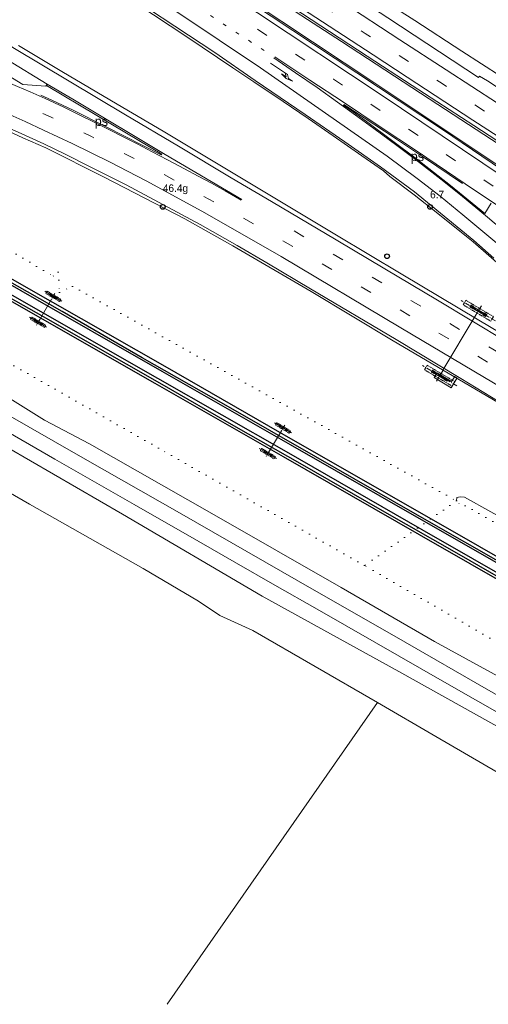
# Model space of a CAD drawing. Header units: metres. Extents: x 83575 to 86200, y 450600 to 453750.
# Tile 86 of 94: x 85829 to 85953, y 452700 to 452961. Entities that reach past the tile are written whole.
import ezdxf
from ezdxf.enums import TextEntityAlignment as Align

# ---------------------------------------------------------------- set-up
doc = ezdxf.new("R2010")
doc.units = ezdxf.units.M
for name, pattern in [('13strp', [4, 1, -3]), ('39strp', [12, 3, -9]), ('bhgrns', [2, 0, -2]), ('CENTER', [2, 1.25, -0.25, 0.25, -0.25]), ('DASHED2', [0.375, 0.25, -0.125])]:
    doc.linetypes.add(name, pattern=pattern)
for name, color, linetype, lineweight in [('bw-bs-portaal', 253, 'Continuous', 18), ('bw-bs-uithouder spoor', 253, 'Continuous', 18), ('gr-bs-geleiderail', 253, 'geleiderail', 18), ('gw-bs-grondwerklijn', 253, 'Continuous', 18), ('kd-bs-bhgrns', 253, 'bhgrns', 18), ('mk-bs-13streep 0.45', 253, '13strp', 18), ('mk-bs-39streep 0.15', 253, '39strp', 18), ('mk-bs-pijlre750', 253, 'Continuous', 18), ('mk-bs-streep 0.15', 253, 'Continuous', 18), ('mk-bs-verdrijfstrp', 253, 'Continuous', 18), ('mk-bs-vlakmark', 253, 'Continuous', 18), ('og-bs-spoor NS', 253, 'Continuous', 25), ('vh-bs-randverharding', 253, 'Continuous', 18), ('wm-bs-hectometerbord text', 253, 'Continuous', 18)]:
    doc.layers.add(name, color=color, linetype=linetype, lineweight=lineweight)
doc.styles.add('rtw_iso', font='iso-rtw.shx')
doc.linetypes.add('geleiderail', pattern='A,2,-1,[175,RTW.shx,S=0.5,R=0,X=0,Y=0],-1', length=4)

# ---------------------------------------------------------------- blocks, each defined once
blk = doc.blocks.new('poer SB40-flat-31')
h = blk.add_hatch()
h.set_pattern_fill('ACET-2D-ANSI31', color=252, scale=0.5, angle=149.7721, style=0)
h.set_pattern_definition([(194.77214566, (-85837.4851, -452887.6832), (0.4047739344, -1.5350290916), [])])
h.paths.add_polyline_path([(0.94, -0.55), (-0.94, 0.55), (-1.03, 0.4), (0.85, -0.7)])
at = {"layer": 'bw-bs-uithouder spoor', "linetype": 'CENTER'}
for points in [[(-2.31, 1.25), (2.22, -1.4)], [(0.38, 0.66), (-0.47, -0.81)]]:
    blk.add_lwpolyline(points, dxfattribs=at)
at = {"layer": 'bw-bs-uithouder spoor', "linetype": 'DASHED2'}
blk.add_lwpolyline([(1.97, -0.84), (-1.7, 1.3), (-2.06, 0.69), (1.62, -1.45)], close=True, dxfattribs=at)
at = {"layer": 'bw-bs-uithouder spoor', "linetype": 'CENTER'}
for points in [[(-0.66, 0.46), (-0.81, 0.2), (-1.16, 0.4), (-1.01, 0.66), (-0.66, 0.46)], [(1.07, -0.55), (0.92, -0.81), (0.57, -0.61), (0.72, -0.35), (1.07, -0.55)]]:
    blk.add_lwpolyline(points, close=True, dxfattribs=at)
at = {"layer": 'bw-bs-uithouder spoor', "linetype": 'Continuous'}
blk.add_lwpolyline([(-0.94, 0.55), (-1.03, 0.4), (0.85, -0.7), (0.94, -0.55)], close=True, dxfattribs=at)
blk = doc.blocks.new('poer SB40-flat-32')
h = blk.add_hatch()
h.set_pattern_fill('ACET-2D-ANSI31', color=252, scale=0.5, angle=149.7721, style=0)
h.set_pattern_definition([(194.77214566, (-85833.474, -452880.799), (0.4047739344, -1.5350290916), [])])
h.paths.add_polyline_path([(0.94, -0.55), (-0.94, 0.55), (-1.03, 0.4), (0.85, -0.7)])
at = {"layer": 'bw-bs-uithouder spoor', "linetype": 'CENTER'}
for points in [[(-2.31, 1.25), (2.22, -1.4)], [(0.38, 0.66), (-0.47, -0.81)]]:
    blk.add_lwpolyline(points, dxfattribs=at)
at = {"layer": 'bw-bs-uithouder spoor', "linetype": 'DASHED2'}
blk.add_lwpolyline([(1.97, -0.84), (-1.7, 1.3), (-2.06, 0.69), (1.62, -1.45)], close=True, dxfattribs=at)
at = {"layer": 'bw-bs-uithouder spoor', "linetype": 'CENTER'}
for points in [[(-0.66, 0.46), (-0.81, 0.2), (-1.16, 0.4), (-1.01, 0.66), (-0.66, 0.46)], [(1.07, -0.55), (0.92, -0.81), (0.57, -0.61), (0.72, -0.35), (1.07, -0.55)]]:
    blk.add_lwpolyline(points, close=True, dxfattribs=at)
at = {"layer": 'bw-bs-uithouder spoor', "linetype": 'Continuous'}
blk.add_lwpolyline([(-0.94, 0.55), (-1.03, 0.4), (0.85, -0.7), (0.94, -0.55)], close=True, dxfattribs=at)
blk = doc.blocks.new('poer SB40-flat-33')
h = blk.add_hatch()
h.set_pattern_fill('ACET-2D-ANSI31', color=252, scale=0.5, angle=149.4888, style=0)
h.set_pattern_definition([(194.48875236, (-85898.3109, -452852.8041), (0.397176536, -1.537012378), [])])
h.paths.add_polyline_path([(0.94, -0.55), (-0.94, 0.55), (-1.03, 0.4), (0.85, -0.7)])
at = {"layer": 'bw-bs-uithouder spoor', "linetype": 'CENTER'}
for points in [[(-2.31, 1.26), (2.22, -1.41)], [(0.39, 0.66), (-0.48, -0.81)]]:
    blk.add_lwpolyline(points, dxfattribs=at)
at = {"layer": 'bw-bs-uithouder spoor', "linetype": 'DASHED2'}
blk.add_lwpolyline([(1.96, -0.85), (-1.7, 1.31), (-2.05, 0.7), (1.61, -1.46)], close=True, dxfattribs=at)
at = {"layer": 'bw-bs-uithouder spoor', "linetype": 'CENTER'}
for points in [[(-0.66, 0.46), (-0.81, 0.2), (-1.15, 0.4), (-1, 0.66), (-0.66, 0.46)], [(1.07, -0.56), (0.91, -0.81), (0.57, -0.61), (0.72, -0.35), (1.07, -0.56)]]:
    blk.add_lwpolyline(points, close=True, dxfattribs=at)
at = {"layer": 'bw-bs-uithouder spoor', "linetype": 'Continuous'}
blk.add_lwpolyline([(-0.94, 0.55), (-1.03, 0.4), (0.85, -0.7), (0.94, -0.55)], close=True, dxfattribs=at)
blk = doc.blocks.new('poer SB40-flat-34')
h = blk.add_hatch()
h.set_pattern_fill('ACET-2D-ANSI31', color=252, scale=0.5, angle=149.4888, style=0)
h.set_pattern_definition([(194.48875236, (-85894.301, -452845.9997), (0.397176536, -1.537012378), [])])
h.paths.add_polyline_path([(0.94, -0.55), (-0.94, 0.55), (-1.03, 0.4), (0.85, -0.7)])
at = {"layer": 'bw-bs-uithouder spoor', "linetype": 'CENTER'}
for points in [[(-2.31, 1.26), (2.22, -1.41)], [(0.39, 0.66), (-0.48, -0.81)]]:
    blk.add_lwpolyline(points, dxfattribs=at)
at = {"layer": 'bw-bs-uithouder spoor', "linetype": 'DASHED2'}
blk.add_lwpolyline([(1.96, -0.85), (-1.7, 1.31), (-2.05, 0.7), (1.61, -1.46)], close=True, dxfattribs=at)
at = {"layer": 'bw-bs-uithouder spoor', "linetype": 'CENTER'}
for points in [[(-0.66, 0.46), (-0.81, 0.2), (-1.15, 0.4), (-1, 0.66), (-0.66, 0.46)], [(1.07, -0.56), (0.91, -0.81), (0.57, -0.61), (0.72, -0.35), (1.07, -0.56)]]:
    blk.add_lwpolyline(points, close=True, dxfattribs=at)
at = {"layer": 'bw-bs-uithouder spoor', "linetype": 'Continuous'}
blk.add_lwpolyline([(-0.94, 0.55), (-1.03, 0.4), (0.85, -0.7), (0.94, -0.55)], close=True, dxfattribs=at)
blk = doc.blocks.new('poer SB40-flat-45')
h = blk.add_hatch()
h.set_pattern_fill('ACET-2D-ANSI31', color=252, angle=329.2742, style=0)
h.set_pattern_definition([(14.274216, (-85949.8796, -452883.6266), (-0.782837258, 3.076977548), [])])
h.paths.add_polyline_path([(-1.88, 1.11), (1.88, -1.11), (2.05, -0.81), (-1.7, 1.42)])
at = {"layer": 'bw-bs-portaal', "linetype": 'CENTER'}
for points in [[(4.6, -2.53), (-4.42, 2.83)], [(-0.78, -1.31), (0.96, 1.61)]]:
    blk.add_lwpolyline(points, dxfattribs=at)
at = {"layer": 'bw-bs-portaal', "linetype": 'DASHED2'}
blk.add_lwpolyline([(-3.92, 1.72), (3.39, -2.62), (4.1, -1.42), (-3.21, 2.92)], close=True, dxfattribs=at)
at = {"layer": 'bw-bs-portaal', "linetype": 'CENTER'}
for points in [[(-2.13, 1.12), (-1.82, 1.63), (-1.13, 1.23), (-1.44, 0.71), (-2.13, 1.12)], [(1.31, -0.92), (1.62, -0.41), (2.31, -0.82), (2, -1.33), (1.31, -0.92)]]:
    blk.add_lwpolyline(points, close=True, dxfattribs=at)
at = {"layer": 'bw-bs-portaal', "linetype": 'Continuous'}
blk.add_lwpolyline([(1.88, -1.11), (2.05, -0.81), (-1.7, 1.42), (-1.88, 1.11)], close=True, dxfattribs=at)
blk = doc.blocks.new('poer SB40-flat-46')
h = blk.add_hatch()
h.set_pattern_fill('ACET-2D-ANSI31', color=252, angle=329.2742, style=0)
h.set_pattern_definition([(14.274216, (-85939.6476, -452866.4116), (-0.782837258, 3.076977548), [])])
h.paths.add_polyline_path([(-1.88, 1.11), (1.88, -1.11), (2.05, -0.81), (-1.7, 1.42)])
at = {"layer": 'bw-bs-portaal', "linetype": 'CENTER'}
for points in [[(4.6, -2.53), (-4.42, 2.83)], [(-0.78, -1.31), (0.96, 1.61)]]:
    blk.add_lwpolyline(points, dxfattribs=at)
at = {"layer": 'bw-bs-portaal', "linetype": 'DASHED2'}
blk.add_lwpolyline([(-3.92, 1.72), (3.39, -2.62), (4.1, -1.42), (-3.21, 2.92)], close=True, dxfattribs=at)
at = {"layer": 'bw-bs-portaal', "linetype": 'CENTER'}
for points in [[(-2.13, 1.12), (-1.82, 1.63), (-1.13, 1.23), (-1.44, 0.71), (-2.13, 1.12)], [(1.31, -0.92), (1.62, -0.41), (2.31, -0.82), (2, -1.33), (1.31, -0.92)]]:
    blk.add_lwpolyline(points, close=True, dxfattribs=at)
at = {"layer": 'bw-bs-portaal', "linetype": 'Continuous'}
blk.add_lwpolyline([(1.88, -1.11), (2.05, -0.81), (-1.7, 1.42), (-1.88, 1.11)], close=True, dxfattribs=at)
blk = doc.blocks.new('dtbattr-r-flat-13')
at = {"layer": 'mk-bs-vlakmark', "style": 'rtw_iso'}
blk.add_attdef('TAG', text='', height=2.5, dxfattribs=at).set_placement((0, 0), align=Align.MIDDLE_CENTER)
blk = doc.blocks.new('dtbattr-r-flat-20')
at = {"layer": 'mk-bs-vlakmark', "style": 'rtw_iso'}
blk.add_attdef('TAG', text='', height=2.5, dxfattribs=at).set_placement((0, 0), align=Align.MIDDLE_CENTER)
blk = doc.blocks.new('pijlr-flat-47')
at = {"layer": 'mk-bs-pijlre750'}
for p, q in [((0, 0), (4.52, -3.05)), ((2.9, -2.86), (4.1, -3.67)), ((4.14, -4.06), (2.9, -2.86)), ((4.1, -3.67), (3.9, -2.63)), ((5.8, -4.82), (4.14, -4.06)), ((4.72, -4.09), (4.52, -3.05)), ((5.8, -4.82), (4.72, -4.09))]:
    blk.add_line(p, q, dxfattribs=at)
blk = doc.blocks.new('HMP1-flat-156')
at = {"color": 253}
blk.add_circle((0, 0), 0.625, dxfattribs=at)
blk = doc.blocks.new('HMP1-flat-166')
at = {"color": 253}
blk.add_circle((0, 0), 0.625, dxfattribs=at)
blk = doc.blocks.new('HMP1-flat-167')
at = {"color": 253}
blk.add_circle((0, 0), 0.625, dxfattribs=at)

msp = doc.modelspace()

# ---------------------------------------------------------------- linework, layer by layer
at = {"layer": 'bw-bs-portaal', "flags": 128}
msp.add_lwpolyline([(85949.1, 452882.32), (85940.61, 452868.02)], dxfattribs=at)
at = {"layer": 'bw-bs-uithouder spoor'}
for points in [[(85837.01, 452886.87), (85833.86, 452881.46)], [(85897.83, 452852), (85894.69, 452846.66)]]:
    msp.add_lwpolyline(points, dxfattribs=at)
at = {"layer": 'gr-bs-geleiderail', "flags": 128}
for points in [[(86137.77, 452827.61), (86129.87, 452832.47), (86120.81, 452838.22), (86109.62, 452845.5), (86097.45, 452853.47), (86086.18, 452860.72), (86069.41, 452871.58), (86053.79, 452881.8), (86034.82, 452894.29), (86011.42, 452909.57), (85988.06, 452924.96), (85961.26, 452942.48), (85945.62, 452952.57), (85933.12, 452960.7), (85913.15, 452973.5), (85891.88, 452987.36), (85873.74, 452999.21), (85857.65, 453009.63), (85849.21, 453015.06)], [(86129.62, 452813.83), (86121.09, 452819.4), (86101.02, 452832.48), (86078.62, 452847.12), (86047.5, 452867.59), (86021.87, 452884.41), (85996.19, 452901.28), (85969.45, 452918.75), (85939.26, 452938.39), (85913.72, 452955.12), (85892.51, 452969), (85865.59, 452986.57), (85841.52, 453002.23)], [(86126.18, 452808), (86101.19, 452824.1), (86060, 452851.33), (86024.42, 452875.38), (85991.22, 452897.91), (85956.26, 452921.54), (85946.15, 452928.33), (85922.61, 452944.13), (85889.55, 452965.96), (85864.85, 452982.29), (85839.49, 452998.84)], [(85926.55, 452919.34), (85924.84, 452920.86), (85919.14, 452924.84), (85911.55, 452930.14), (85904.94, 452934.73), (85898.28, 452939.2), (85890.53, 452944.42), (85885.02, 452948.18), (85872.81, 452956.38), (85855.19, 452968.15), (85835.24, 452981.37), (85830.78, 452984.31)], [(85956.53, 452858.64), (85927.4, 452875.81), (85905.75, 452888.86), (85884.98, 452900.95), (85872.26, 452908.16), (85850.92, 452919.18), (85835.51, 452926.95), (85829.42, 452929.61), (85824.66, 452931.78), (85817.2, 452934.86), (85812.26, 452936.83), (85808.65, 452938.27), (85804.85, 452939.6), (85804.11, 452939.83)], [(85926.55, 452919.34), (85932.95, 452914.54), (85939.26, 452909.57), (85945.52, 452904.55), (85948.59, 452902.04), (85957.59, 452894.17), (85966.48, 452886.04), (85968.2, 452884.55), (85969.9, 452883.04), (85971.9, 452881.19), (85973.87, 452879.31), (85976.16, 452877.04), (85978.4, 452874.74), (85980.62, 452872.41), (85980.86, 452872.15), (85983.13, 452869.71), (85985.37, 452867.25), (85987.6, 452864.76), (85987.99, 452864.32), (85991.08, 452860.77), (85994.15, 452857.21), (85995.24, 452855.94), (86000.68, 452849.64), (86007.19, 452842.05), (86013.7, 452834.45), (86020.2, 452826.85), (86026.7, 452819.26), (86033.22, 452811.68), (86033.92, 452810.86), (86039.74, 452804.09), (86043.48, 452799.8), (86046.35, 452796.59), (86049.71, 452792.88), (86053.08, 452789.19), (86053.91, 452788.28), (86059.84, 452781.82)]]:
    msp.add_lwpolyline(points, dxfattribs=at)
at = {"layer": 'gw-bs-grondwerklijn'}
for points in [[(86106.75, 452700), (86100.46, 452704.2), (86092.95, 452708.4), (86088.75, 452709.94), (86079.42, 452715.53), (86049.74, 452732.92), (86019.42, 452750.35), (85984.61, 452770.05), (85974.05, 452775.43), (85958.83, 452784.89), (85938.34, 452796.15), (85938.34, 452796.14), (85913.68, 452810.41), (85879.43, 452830.02), (85847.06, 452848.56), (85835.12, 452854.76), (85825.95, 452860.49), (85794.28, 452878.82), (85763.54, 452896.09), (85750, 452903.93)], [(85750, 452890.5), (85781.38, 452872.49), (85819.16, 452851.12), (85855.78, 452829.92), (85892.77, 452808.17), (85928.88, 452788.2), (85969.21, 452765.64), (86011, 452741.88), (86011.01, 452741.88), (86050.49, 452719.33), (86085.37, 452700)], [(85944.15, 452833.4), (85944.27, 452834.32), (85945.13, 452834.45), (85946.35, 452834.38), (85981.17, 452814.93), (86002.28, 452803.06), (86002.83, 452802.67), (86008.1, 452799.41), (86021.87, 452791.48), (86021.9, 452791.48), (86026.66, 452788.42), (86055.59, 452771.61), (86058.71, 452770.43), (86061.3, 452769.98), (86063.9, 452769.19), (86064.18, 452768.64), (86064.36, 452766.86), (86058.34, 452768.23)]]:
    msp.add_lwpolyline(points, dxfattribs=at)
at = {"layer": 'kd-bs-bhgrns'}
msp.add_line((85944.15, 452833.4), (85919.85, 452816.25), dxfattribs=at)
for points in [[(85750, 452944.92), (85837.43, 452892.93), (85838.78, 452894), (85839.05, 452888.62), (85842.54, 452890.24), (85944.15, 452833.4)], [(85919.85, 452816.25), (85865.33, 452847.35), (85783.42, 452894.08), (85750, 452913.18)], [(85944.15, 452833.4), (85944.83, 452832.71), (85946.47, 452832.13), (85998.71, 452802.35), (86058.34, 452768.23)], [(86123.04, 452700), (86110.4, 452707.84), (86081.35, 452723.45), (86000, 452770.11), (85958.47, 452793.89), (85919.85, 452816.25)]]:
    msp.add_lwpolyline(points, dxfattribs=at)
at = {"layer": 'mk-bs-13streep 0.45', "flags": 128}
msp.add_lwpolyline([(85893.3, 452952.72), (85882.5, 452959.75), (85855.45, 452977.58), (85834.79, 452991.01)], dxfattribs=at)
at = {"layer": 'mk-bs-39streep 0.15', "flags": 128}
for points in [[(86132.42, 452818.56), (86115.48, 452829.58), (86102.8, 452837.87), (86084.85, 452849.66), (86072.35, 452857.79), (86051.93, 452871.17), (86031.62, 452884.4), (86011.33, 452897.71), (85991.04, 452910.93), (85970.85, 452924.11), (85940.39, 452943.99), (85919.99, 452957.29), (85899.47, 452970.73), (85879.27, 452983.97), (85851.3, 453002.19), (85844.25, 453006.78)], [(86123.3, 452803.13), (86093.79, 452822.53), (86073.25, 452836.11), (86053.06, 452849.54), (86032.68, 452863.25), (86013.65, 452876.24), (85991.64, 452891.28), (85971.66, 452904.82), (85954.1, 452916.7), (85934.13, 452930.11), (85911.66, 452945.11), (85891.41, 452958.47), (85863.7, 452976.73), (85841.3, 452991.4), (85836.78, 452994.32)], [(85962.73, 452864.02), (85935.84, 452880.07), (85912.76, 452893.78), (85890.56, 452906.79), (85871.23, 452917.46), (85858.19, 452924.47), (85847.6, 452929.94), (85836.87, 452935.08), (85826.13, 452939.83), (85817.57, 452943.26), (85814.78, 452944.28), (85808.09, 452946.48)], [(85965.62, 452866.52), (85927.35, 452889.39), (85893.89, 452909.26)]]:
    msp.add_lwpolyline(points, dxfattribs=at)
at = {"layer": 'mk-bs-streep 0.15', "flags": 128}
for points in [[(86134.25, 452821.65), (86124.16, 452828.2), (86112.25, 452835.97), (86098.93, 452844.69), (86087.64, 452852.09), (86073.17, 452861.57), (86059.6, 452870.47), (86047.15, 452878.59), (86030.31, 452889.59), (86013.31, 452900.71), (86000.36, 452909.16), (85988.88, 452916.68), (85976.69, 452924.61), (85966.91, 452930.99), (85955.02, 452938.76), (85941.46, 452947.59), (85929.19, 452955.59), (85914.06, 452965.49), (85896.8, 452976.82), (85874.62, 452991.29), (85854.38, 453004.49), (85846.09, 453009.85)], [(86130.57, 452815.43), (86116.52, 452824.56), (86104.6, 452832.39), (86092.01, 452840.61), (86081.18, 452847.72), (86069.79, 452855.17), (86058.04, 452862.83), (86043.52, 452872.37), (86027.72, 452882.67), (86013.23, 452892.11), (86000.73, 452900.27), (85989.36, 452907.69), (85976.63, 452915.99), (85963.39, 452924.62), (85948.49, 452934.31), (85931.15, 452945.66), (85922.17, 452951.56), (85910.48, 452959.2), (85898.35, 452967.11), (85886.25, 452975.03), (85874.33, 452982.86), (85860.81, 452991.7), (85848.67, 452999.58), (85842.38, 453003.67)], [(86125.14, 452806.24), (86099.25, 452823.22), (86080.04, 452835.9), (86055.62, 452852.16), (86031.95, 452868.19), (86009.02, 452883.76), (85982.84, 452901.49), (85956.57, 452919.28), (85924.24, 452941.02), (85891.51, 452962.68), (85867.22, 452978.73), (85838.59, 452997.33)], [(85957.02, 452899.89), (85945.9, 452909.19), (85939.85, 452914.13), (85933.81, 452918.82), (85925.87, 452924.73), (85892.31, 452948.13), (85859.2, 452970.38), (85832.83, 452987.73)], [(85968.51, 452869.02), (85957.37, 452875.67), (85939.13, 452886.55), (85925.22, 452894.85), (85912.3, 452902.53), (85895.25, 452912.69), (85884.58, 452919.03), (85870.6, 452927.35), (85856.55, 452935.7), (85841.64, 452944.58), (85827.22, 452953.26), (85816.21, 452960.01)], [(85896.06, 452951.07), (85905.35, 452944.88), (85914.25, 452939.01), (85923.68, 452932.72), (85933.88, 452925.95), (85946.51, 452917.4), (85955.05, 452911.65), (85966.93, 452903.63), (85982.85, 452892.83), (86000.66, 452880.72), (86019.03, 452868.19), (86037.04, 452855.98), (86052.43, 452845.58), (86071.22, 452833.09), (86082.88, 452825.4), (86105.67, 452810.36), (86121.43, 452799.97)], [(85887.22, 452913.1), (85885.69, 452914.01), (85882.98, 452915.52), (85879.35, 452917.56), (85875.81, 452919.45), (85872.18, 452921.41), (85867.67, 452923.79), (85863.65, 452925.89), (85859.63, 452927.97), (85855.97, 452929.84), (85852.37, 452931.71), (85848.62, 452933.57), (85844.14, 452935.8), (85840.23, 452937.72), (85835.32, 452939.98), (85831.35, 452941.77), (85827.96, 452943.23), (85824.44, 452944.67), (85820.2, 452946.37), (85814.93, 452948.3), (85810.13, 452949.88)], [(85895.86, 452950.8), (85901.57, 452946.86), (85907.26, 452942.9), (85912.66, 452939.04), (85917.43, 452935.6), (85922.3, 452932.07), (85928.38, 452927.57), (85933.37, 452923.82), (85940.06, 452918.64), (85945.26, 452914.46), (85952.41, 452908.56), (85959.44, 452902.58)], [(85887.32, 452913.23), (85867.1, 452925.21), (85842.58, 452939.82), (85835.83, 452943.85)], [(85959.61, 452861.31), (85929.44, 452879.28), (85897.76, 452898.12), (85877.56, 452909.77), (85867.07, 452915.49), (85862.01, 452918.19), (85852.3, 452923.23), (85842.44, 452928.09), (85834.88, 452931.66), (85829.97, 452933.95), (85825.2, 452936.05), (85820.51, 452937.94), (85815.68, 452939.89), (85810.47, 452941.6), (85806.01, 452943)]]:
    msp.add_lwpolyline(points, dxfattribs=at)
at = {"layer": 'mk-bs-verdrijfstrp', "flags": 128}
msp.add_lwpolyline([(85814.4, 452956.89), (85835.83, 452943.85), (85835.49, 452943.29), (85829.38, 452943.77), (85814.94, 452952.59), (85812.63, 452953.95)], dxfattribs=at)
at = {"layer": 'mk-bs-vlakmark', "flags": 128}
for points in [[(85835.66, 452943.47), (85848.96, 452935.53), (85860.13, 452928.88), (85866.17, 452925.28), (85866.03, 452925.09), (85851.46, 452932.55), (85842.7, 452936.95), (85837.07, 452939.61), (85834.18, 452940.93)], [(85953.38, 452912.3), (85951.67, 452909.55), (85942.63, 452917), (85933.57, 452924.06), (85926.98, 452929), (85920.33, 452933.89), (85916.79, 452936.48), (85914.3, 452938.27), (85914.4, 452938.46), (85925.11, 452931.37), (85935.43, 452924.49), (85945.74, 452917.49)]]:
    msp.add_lwpolyline(points, dxfattribs=at)
at = {"layer": 'og-bs-spoor NS', "flags": 128}
for points in [[(86086.76, 452741.39), (86059.62, 452757), (86014.27, 452782.97), (85977.08, 452804.25), (85936.2, 452827.65), (85900.25, 452848.27), (85866.23, 452867.69), (85828.98, 452889.04), (85787.79, 452912.62)], [(86087.55, 452742.65), (86060.34, 452758.22), (86014.98, 452784.19), (85977.79, 452805.47), (85936.92, 452828.87), (85900.97, 452849.48), (85867.04, 452868.99), (85829.77, 452890.3), (85788.56, 452913.91)], [(86084.9, 452738.17), (86057.77, 452753.78), (86012.42, 452779.75), (85975.24, 452801.02), (85934.36, 452824.42), (85898.41, 452845.04), (85864.39, 452864.46), (85827.14, 452885.82), (85785.88, 452909.43)], [(86085.67, 452739.5), (86058.54, 452755.11), (86013.19, 452781.08), (85976, 452802.35), (85935.12, 452825.75), (85899.18, 452846.37), (85865.16, 452865.79), (85827.9, 452887.15), (85786.67, 452910.75)]]:
    msp.add_lwpolyline(points, dxfattribs=at)
at = {"layer": 'og-bs-spoor NS'}
for points in [[(86160.64, 452700), (86142.94, 452710.23), (86117, 452724.96), (86094.09, 452738.07), (86071.83, 452750.74), (86047.32, 452764.75), (85991.56, 452796.67), (85960.14, 452814.63), (85932.65, 452830.34), (85906.93, 452845.04), (85882.62, 452859.06), (85861.02, 452871.29), (85839.79, 452883.57), (85818.67, 452895.52)], [(85817.06, 452892.26), (85832.94, 452883.33), (85847.32, 452875.06), (85866.17, 452864.32), (85885.17, 452853.38), (85903.37, 452843.04), (85923.87, 452831.24), (85944.85, 452819.28), (85963.35, 452808.58), (85983.75, 452796.87), (86004.13, 452785.17), (86023.3, 452774.3), (86046.92, 452760.59), (86073.36, 452745.6), (86096.29, 452732.54), (86116.39, 452720.94), (86137.29, 452708.97), (86153.02, 452700)]]:
    msp.add_lwpolyline(points, dxfattribs=at)
at = {"layer": 'vh-bs-randverharding'}
msp.add_line((85867.58, 452700), (85923.26, 452780), dxfattribs=at)
for points in [[(85984.2, 452909.67), (85962.98, 452923.57), (85948.74, 452932.86), (85932.46, 452943.48), (85920.55, 452951.24), (85893.44, 452969.05), (85892.23, 452969.86), (85873.25, 452982.04), (85846.83, 452999.11), (85821.62, 453015.53), (85817.08, 453018.46)], [(85954.09, 452897.68), (85948.8, 452902.38), (85940.9, 452908.86), (85933.08, 452915.25), (85924.05, 452921.94), (85914.66, 452928.54), (85904.12, 452935.8), (85890.92, 452944.83), (85880.2, 452952.19), (85852.03, 452970.86), (85830.09, 452985.35), (85805.94, 453000.99)], [(85898.61, 452979.46), (85926, 452961.38), (85950, 452945.63), (85950.29, 452945.98), (85952.43, 452944.73), (85954.72, 452943.17), (85972.17, 452931.78), (85990.28, 452919.93)], [(85889.36, 452965.67), (85940.46, 452931.8), (85979.62, 452905.19), (85980.99, 452904.26)], [(85828.23, 452954.06), (85839.7, 452947.2), (85854.34, 452938.51), (85866.51, 452931.37), (85885.96, 452919.7), (85912.45, 452903.79), (85929.53, 452893.59), (85950.06, 452881.32), (85967.92, 452870.66)], [(85955.52, 452859.68), (85945.31, 452865.81), (85928.19, 452876.19), (85905.56, 452889.62), (85893.99, 452896.47), (85886.12, 452901.08), (85876.36, 452906.61), (85856.74, 452917.11), (85847.57, 452921.75), (85840.41, 452925.35), (85834.94, 452928), (85829.08, 452930.7), (85824.01, 452932.93)], [(85750, 452899.34), (85771.37, 452887.09), (85809.58, 452865.21), (85845.24, 452844.83), (85870.83, 452830.2), (85902.4, 452812.1), (85930.58, 452795.96), (85952.08, 452783.61), (85978.21, 452768.65), (86004.78, 452753.52), (86023.02, 452743.1), (86044.46, 452730.83), (86074.44, 452713.67), (86093.21, 452702.89), (86098.26, 452700)], [(86063.19, 452700), (86050.34, 452707.16), (86032.66, 452718.07), (86010.55, 452729.9), (85991.87, 452741.1), (85979.52, 452747.74), (85968.82, 452754.08), (85954.99, 452761.55), (85938.72, 452770.93), (85923.26, 452780), (85890.24, 452799.09), (85881.57, 452803.01), (85875.93, 452806.83), (85861.23, 452815.5), (85831.18, 452832.53), (85789.88, 452856.34), (85760.06, 452873.56), (85750, 452879.33)], [(85939.05, 452867.34), (85942.9, 452865.04), (85943.71, 452866.4), (85944.36, 452866.01), (85942.79, 452863.38), (85938.29, 452866.07), (85939.05, 452867.34)], [(86090.21, 452700), (86082.23, 452704.57), (86064.23, 452714.84), (86057.07, 452718.97), (86041.04, 452728.2), (86024.67, 452737.53), (86006.55, 452747.91), (85990.49, 452757.03), (85975.55, 452765.58), (85959.29, 452774.9), (85940.41, 452785.72), (85923, 452795.68), (85907.34, 452804.67), (85896.08, 452811.1), (85885.98, 452816.93), (85875.99, 452822.6), (85858.88, 452832.47), (85837.87, 452844.46), (85822.03, 452853.56)]]:
    msp.add_lwpolyline(points, dxfattribs=at)

# ---------------------------------------------------------------- block references
for name, p in [('pijlr-flat-47', (85894.97, 452949.41)), ('HMP1-flat-156', (85866.44, 452911.28)), ('HMP1-flat-167', (85937.19, 452911.29)), ('HMP1-flat-166', (85925.8, 452898.21)), ('poer SB40-flat-31', (85837.49, 452887.68)), ('poer SB40-flat-45', (85949.88, 452883.63)), ('poer SB40-flat-32', (85833.47, 452880.8)), ('poer SB40-flat-46', (85939.65, 452866.41)), ('poer SB40-flat-33', (85898.31, 452852.8)), ('poer SB40-flat-34', (85894.3, 452846))]:
    msp.add_blockref(name, p)
for name, p in [('dtbattr-r-flat-13', (85850.18, 452934)), ('dtbattr-r-flat-20', (85933.84, 452924.7))]:
    msp.add_blockref(name, p).add_auto_attribs({'TAG': 'ps'})

# ---------------------------------------------------------------- texts
at = {"layer": 'wm-bs-hectometerbord text', "style": 'rtw_iso'}
for s, p in [('46.4g', (85866.44, 452914.67)), ('6.7', (85937.19, 452912.98))]:
    msp.add_text(s, height=2, dxfattribs=at).set_placement(p, align=Align.BOTTOM_LEFT)

doc.saveas('drawing.dxf')
